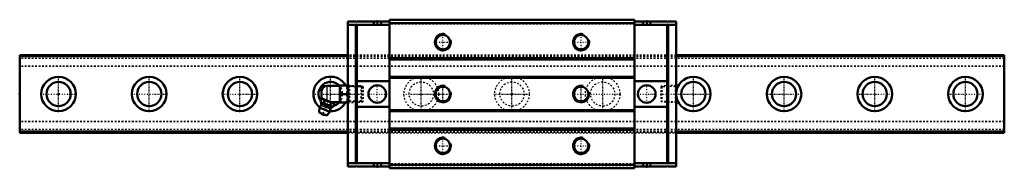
# Model space of a CAD drawing. Header units: millimetres. Extents: x -22 to 548, y -43 to 43.
import ezdxf

# ---------------------------------------------------------------- set-up
doc = ezdxf.new("R2010")
doc.units = ezdxf.units.MM
doc.linetypes.add('Center', pattern=[1.5, 0.45, -0.5, 0.05, -0.5])
doc.linetypes.add('Dashed', pattern=[2, 1, -1])
for name, color, linetype, lineweight in [('2d ConnectionPoints', 7, 'Continuous', 50), ('AM_0', 7, 'Continuous', 50), ('AM_4', 3, 'Continuous', 25), ('AM_5', 3, 'Continuous', 25), ('AM_7', 7, 'Center', 25), ('AM_9', 6, 'Dashed', 25)]:
    doc.layers.add(name, color=color, linetype=linetype, lineweight=lineweight)

# ---------------------------------------------------------------- blocks, each defined once
blk = doc.blocks.new('1_SRG_B_PT1_8_grease_nipple_joint_0_in_gchzksf1xl5814xdeb060ac5p________4')
at = {"layer": 'AM_0'}
for p, q in [((152.3, 1.8), (152.3, -1.8)), ((162.8, 4.8), (155.3, 4.8)), ((162.87, 5), (162.8, 4.88)), ((162.8, 4.88), (162.8, -4.88)), ((162.87, 5), (167.43, 5)), ((163.32, 0), (166.98, 0)), ((167.5, 4.88), (167.43, 5)), ((151.71, -4.1), (152.11, -3.12)), ((152.89, -2.79), (152.11, -3.12)), ((159.28, -5.37), (152.41, -2.59)), ((153.59, -4.86), (153.98, -3.87)), ((157.33, -6.37), (157.73, -5.39)), ((157.87, -4.8), (162.8, -4.8)), ((159.61, -6.14), (159.28, -5.37)), ((162.8, -4.88), (162.87, -5)), ((167.43, -5), (162.87, -5)), ((167.43, -5), (167.5, -4.88)), ((151, -7.85), (150.8, -10.68)), ((155.29, -12.5), (150.8, -10.68)), ((157.12, -10.32), (151, -7.85)), ((155.29, -12.5), (157.12, -10.32)), ((159.21, -7.13), (159.61, -6.14))]:
    blk.add_line(p, q, dxfattribs=at)
for points in [[(163.32, 5), (162.98, 3.69), (162.89, 3.01), (162.87, 2.32), (163, 1.16), (163.32, 0)], [(163.32, 0), (162.98, -1.31), (162.89, -1.99), (162.87, -2.68), (163, -3.84), (163.32, -5)], [(166.98, 0), (167.32, 1.31), (167.41, 1.99), (167.43, 2.68), (167.3, 3.84), (166.98, 5)], [(166.98, -5), (167.32, -3.69), (167.41, -3.01), (167.43, -2.32), (167.3, -1.16), (166.98, 0)], [(151.71, -4.1), (151.89, -4.5), (152.12, -4.84), (152.3, -5.01), (152.53, -5.1), (152.84, -5.1), (153.18, -5.02), (153.59, -4.86)], [(153.98, -3.87), (153.72, -3.39), (153.36, -3.05), (153.06, -2.94), (152.71, -2.94), (152.11, -3.12)], [(153.59, -4.86), (153.88, -5.18), (154.3, -5.6), (154.77, -5.97), (155.19, -6.19), (155.64, -6.33), (156.31, -6.41), (156.99, -6.4), (157.33, -6.37)], [(157.73, -5.39), (157.33, -4.97), (156.89, -4.6), (156.37, -4.27), (155.79, -4.03), (155.19, -3.9), (154.57, -3.85), (153.98, -3.87)], [(159.61, -6.14), (159.35, -5.66), (158.99, -5.32), (158.68, -5.21), (158.33, -5.21), (157.73, -5.39)], [(157.33, -6.37), (157.52, -6.77), (157.74, -7.11), (157.92, -7.28), (158.15, -7.37), (158.46, -7.37), (158.8, -7.29), (159.21, -7.13)]]:
    blk.add_lwpolyline(points, dxfattribs=at)
for centre, radius, start, end in [((155.3, 1.8), 3, 90, 180), ((146.18, -6.41), 6, 4.5497, 22.6438), ((155.3, -1.8), 3, 180, 195.4194), ((154.06, -9.09), 3.3, 131.1614, 158), ((151.36, -6), 0.8, 311.1614, 4.5497), ((153.61, -10.18), 1.82, 214.2344, 281.7656), ((154.06, -9.09), 3.3, 338, 4.8386), ((158.14, -8.74), 0.8, 131.4503, 184.8386), ((161.59, -12.64), 6, 113.3453, 131.4503)]:
    blk.add_arc(centre, radius, start, end, dxfattribs=at)
at = {"layer": 'AM_4'}
for p, q in [((155.3, 4.8), (155.3, -3.76)), ((157.35, -8.81), (151.89, -6.6)), ((157.61, -8.14), (152.16, -5.94))]:
    blk.add_line(p, q, dxfattribs=at)
at = {"layer": 'AM_5', "linetype": 'Dashed'}
for p, q in [((167.83, 4.66), (168.28, 4.38)), ((175.48, 4.08), (168.48, 4.26)), ((168.5, 4.86), (168.5, -4.86)), ((167.83, -4.66), (168.28, -4.38)), ((175.48, -4.08), (168.48, -4.26))]:
    blk.add_line(p, q, dxfattribs=at)
at = {"layer": 'AM_7'}
blk.add_line((152.77, -12.26), (156.24, -3.69), dxfattribs=at)
at = {"layer": 'AM_9'}
for p, q in [((174.92, 4.67), (167.5, 4.86)), ((175.5, 4.06), (174.92, 4.67)), ((174.92, 4.67), (174.92, -4.67)), ((175.5, 4.06), (175.5, -4.06)), ((167.5, -4.86), (174.92, -4.67)), ((174.92, -4.67), (175.5, -4.06))]:
    blk.add_line(p, q, dxfattribs=at)
blk = doc.blocks.new('2_SRG45LRSSB_PT1_81_Slide25_55_0_in_gchzksf1xl5814xdeb060ac5p________4')
at = {"layer": 'AM_0'}
for p, q in [((172.1, 42), (167.5, 42)), ((167.5, 42), (167.5, -42)), ((172.1, 40), (167.5, 40)), ((172.1, 42), (172.1, 41.5)), ((172.1, 41.5), (172.6, 42)), ((172.1, 40.5), (172.1, -40.5)), ((172.6, 40), (172.1, 40.5)), ((191.5, 42), (172.6, 42)), ((191.5, 40), (172.6, 40)), ((172.6, -40), (172.6, 40)), ((191.5, 43), (191.5, -43)), ((333.5, 43), (191.5, 43)), ((333.5, 41), (191.5, 41)), ((333.5, 43), (333.5, -43)), ((333.5, 42), (352.4, 42)), ((333.5, 40), (352.4, 40)), ((352.9, 41.5), (352.4, 42)), ((352.4, 40), (352.9, 40.5)), ((352.4, -40), (352.4, 40)), ((352.9, 42), (352.9, 41.5)), ((352.9, 42), (357.5, 42)), ((352.9, 40.5), (352.9, -40.5)), ((352.9, 40), (357.5, 40)), ((357.5, 42), (357.5, -42)), ((333.5, 20.7), (191.5, 20.7)), ((333.5, 20), (191.5, 20)), ((172.6, 7.5), (191.5, 7.5)), ((333.5, 10), (191.5, 10)), ((333.5, 9.3), (191.5, 9.3)), ((352.4, 7.5), (333.5, 7.5)), ((172.6, -7.5), (191.5, -7.5)), ((333.5, -9.3), (191.5, -9.3)), ((333.5, -10), (191.5, -10)), ((352.4, -7.5), (333.5, -7.5)), ((333.5, -20), (191.5, -20)), ((333.5, -20.7), (191.5, -20.7)), ((172.1, -40), (167.5, -40)), ((172.1, -42), (167.5, -42)), ((172.1, -40.5), (172.6, -40)), ((172.6, -42), (172.1, -41.5)), ((172.1, -41.5), (172.1, -42)), ((191.5, -40), (172.6, -40)), ((191.5, -42), (172.6, -42)), ((333.5, -41), (191.5, -41)), ((333.5, -43), (191.5, -43)), ((333.5, -40), (352.4, -40)), ((333.5, -42), (352.4, -42)), ((352.9, -40.5), (352.4, -40)), ((352.4, -42), (352.9, -41.5)), ((352.9, -40), (357.5, -40)), ((352.9, -41.5), (352.9, -42)), ((352.9, -42), (357.5, -42))]:
    blk.add_line(p, q, dxfattribs=at)
for centre, radius in [((222.5, 30), 4.19), ((302.5, 30), 4.19), ((184.5, 0), 5.1), ((222.5, 0), 4.19), ((302.5, 0), 4.19), ((340.5, 0), 5.1), ((222.5, -30), 4.19), ((302.5, -30), 4.19)]:
    blk.add_circle(centre, radius, dxfattribs=at)
at = {"layer": 'AM_5', "linetype": 'Dashed'}
for p, q in [((167.5, 4.99), (175.5, 4.74)), ((175.5, -4.74), (175.5, 4.74)), ((175.5, 4.74), (176.3, 4.13)), ((349.5, 4.74), (348.7, 4.13)), ((357.5, 4.99), (349.5, 4.74)), ((349.5, -4.74), (349.5, 4.74)), ((167.5, -4.99), (175.5, -4.74)), ((175.5, -4.74), (176.3, -4.13)), ((349.5, -4.74), (348.7, -4.13)), ((357.5, -4.99), (349.5, -4.74))]:
    blk.add_line(p, q, dxfattribs=at)
at = {"layer": 'AM_5'}
for centre in [(222.5, 30), (302.5, 30), (222.5, 0), (302.5, 0), (222.5, -30), (302.5, -30)]:
    blk.add_arc(centre, 5, 75, 15, dxfattribs=at)
at = {"layer": 'AM_7'}
for p, q in [((184.5, 42.05), (184.5, 40.95)), ((340.5, 42.05), (340.5, 40.95)), ((222.5, 24.75), (222.5, 35.25)), ((302.5, 24.75), (302.5, 35.25)), ((217.25, 30), (227.75, 30)), ((297.25, 30), (307.75, 30)), ((179.15, 0), (189.85, 0)), ((184.5, -5.35), (184.5, 5.36)), ((199.5, 0), (227.75, 0)), ((222.5, -5.25), (222.5, 5.25)), ((297.25, 0), (325.5, 0)), ((302.5, -5.25), (302.5, 5.25)), ((335.14, 0), (345.86, 0)), ((340.5, -5.35), (340.5, 5.36)), ((348.26, 0), (378, 0)), ((222.5, -35.25), (222.5, -24.75)), ((302.5, -35.25), (302.5, -24.75)), ((217.25, -30), (227.75, -30)), ((297.25, -30), (307.75, -30)), ((184.5, -42.05), (184.5, -40.95)), ((340.5, -42.05), (340.5, -40.95))]:
    blk.add_line(p, q, dxfattribs=at)
at = {"layer": 'AM_9'}
for p, q in [((172.6, 40), (172.1, 40)), ((181.9, 42), (181.9, 41)), ((187.1, 41), (181.9, 41)), ((187.1, 41), (187.1, 42)), ((333.5, 42.5), (191.5, 42.5)), ((333.5, 40.5), (191.5, 40.5)), ((337.9, 42), (337.9, 41)), ((343.1, 41), (337.9, 41)), ((343.1, 41), (343.1, 42)), ((352.4, 40), (352.9, 40)), ((357.5, 22.5), (167.5, 22.5)), ((357.5, 22.25), (167.5, 22.25)), ((357.5, 21.5), (167.5, 21.5)), ((357.5, 16.08), (167.5, 16.08)), ((357.5, 16), (167.5, 16)), ((168.1, 4.39), (167.5, 4.99)), ((176.3, 4.13), (168.1, 4.39)), ((168.1, 4.39), (168.1, -4.39)), ((176.3, 4.13), (176.3, -4.13)), ((356.9, 4.39), (348.7, 4.13)), ((348.7, 4.13), (348.7, -4.13)), ((357.5, 4.99), (356.9, 4.39)), ((356.9, 4.39), (356.9, -4.39)), ((167.5, -4.99), (168.1, -4.39)), ((168.1, -4.39), (176.3, -4.13)), ((348.7, -4.13), (356.9, -4.39)), ((356.9, -4.39), (357.5, -4.99)), ((357.5, -16), (167.5, -16)), ((357.5, -16.08), (167.5, -16.08)), ((357.5, -21.5), (167.5, -21.5)), ((357.5, -22.25), (167.5, -22.25)), ((167.5, -22.5), (357.5, -22.5)), ((172.6, -40), (172.1, -40)), ((187.1, -41), (181.9, -41)), ((181.9, -41), (181.9, -42)), ((187.1, -42), (187.1, -41)), ((333.5, -40.5), (191.5, -40.5)), ((333.5, -42.5), (191.5, -42.5)), ((343.1, -41), (337.9, -41)), ((337.9, -41), (337.9, -42)), ((343.1, -42), (343.1, -41)), ((352.4, -40), (352.9, -40))]:
    blk.add_line(p, q, dxfattribs=at)
blk = doc.blocks.new('3_SRG45LR57022_54_Track_0_in_gchzksf1xl5814xdeb060ac5p________4')
at = {"layer": 'AM_0'}
for p, q in [((167.5, 22.5), (-22.5, 22.5)), ((-22.5, 22.5), (-22.5, -22.5)), ((547.5, 22.5), (357.5, 22.5)), ((547.5, 22.5), (547.5, -22.5)), ((-22.5, -22.5), (167.5, -22.5)), ((357.5, -22.5), (547.5, -22.5))]:
    blk.add_line(p, q, dxfattribs=at)
for centre, radius in [((0, 0), 10), ((0, 0), 7), ((52.5, 0), 10), ((52.5, 0), 7), ((105, 0), 10), ((105, 0), 7), ((367.5, 0), 10), ((367.5, 0), 7), ((420, 0), 10), ((420, 0), 7), ((472.5, 0), 10), ((472.5, 0), 7), ((525, 0), 10), ((525, 0), 7)]:
    blk.add_circle(centre, radius, dxfattribs=at)
for radius, start, end in [(10, 30, 230.0522), (7, 43.2918, 214.8373), (10, 268.4518, 330), (7, 285.4221, 316.7082)]:
    blk.add_arc((157.5, 0), radius, start, end, dxfattribs=at)
at = {"layer": 'AM_4'}
for p, q in [((167.5, 21.5), (-22.5, 21.5)), ((547.5, 21.5), (357.5, 21.5)), ((167.5, -21.5), (-22.5, -21.5)), ((547.5, -21.5), (357.5, -21.5))]:
    blk.add_line(p, q, dxfattribs=at)
at = {"layer": 'AM_7'}
for p, q in [((0, -10.5), (0, 10.5)), ((52.5, -10.5), (52.5, 10.5)), ((105, -10.5), (105, 10.5)), ((157.5, -10.5), (157.5, 10.5)), ((210, -10.5), (210, 10.5)), ((262.5, -10.5), (262.5, 10.5)), ((315, -10.5), (315, 10.5)), ((367.5, -10.5), (367.5, 10.5)), ((420, -10.5), (420, 10.5)), ((472.5, -10.5), (472.5, 10.5)), ((525, -10.5), (525, 10.5)), ((-10.5, 0), (10.5, 0)), ((42, 0), (63, 0)), ((94.5, 0), (115.5, 0)), ((147, 0), (176.74, 0)), ((252, 0), (273, 0)), ((409.5, 0), (430.5, 0)), ((462, 0), (483, 0)), ((514.5, 0), (535.5, 0))]:
    blk.add_line(p, q, dxfattribs=at)
at = {"layer": 'AM_9'}
for p, q in [((547.5, 22.25), (-22.5, 22.25)), ((547.5, 20.5), (-22.5, 20.5)), ((357.5, 22.5), (167.5, 22.5)), ((357.5, 21.5), (167.5, 21.5)), ((547.5, 16.08), (-22.5, 16.08)), ((547.5, 16), (-22.5, 16)), ((547.5, -16), (-22.5, -16)), ((547.5, -16.08), (-22.5, -16.08)), ((547.5, -20.5), (-22.5, -20.5)), ((547.5, -22.25), (-22.5, -22.25)), ((357.5, -21.5), (167.5, -21.5)), ((167.5, -22.5), (357.5, -22.5))]:
    blk.add_line(p, q, dxfattribs=at)
for centre, radius in [((210, 0), 10), ((210, 0), 7), ((262.5, 0), 10), ((262.5, 0), 7), ((315, 0), 10), ((315, 0), 7)]:
    blk.add_circle(centre, radius, dxfattribs=at)
for radius, start, end in [(7, 316.7082, 43.2918), (10, 330, 30), (7, 214.8373, 285.4221), (10, 230.0522, 268.4518)]:
    blk.add_arc((157.5, 0), radius, start, end, dxfattribs=at)

msp = doc.modelspace()

# ---------------------------------------------------------------- linework, layer by layer
at = {"layer": '2d ConnectionPoints'}
for p in [(184.5, 42), (340.5, 42), (-22.5, 0), (0, 0), (0, 0), (167.5, 0), (262.5, 0), (357.5, 0), (184.5, -42), (340.5, -42)]:
    msp.add_point(p, dxfattribs=at)

# ---------------------------------------------------------------- block references
for name in ['2_SRG45LRSSB_PT1_81_Slide25_55_0_in_gchzksf1xl5814xdeb060ac5p________4', '3_SRG45LR57022_54_Track_0_in_gchzksf1xl5814xdeb060ac5p________4', '1_SRG_B_PT1_8_grease_nipple_joint_0_in_gchzksf1xl5814xdeb060ac5p________4']:
    msp.add_blockref(name, (0, 0))

doc.saveas('drawing.dxf')
